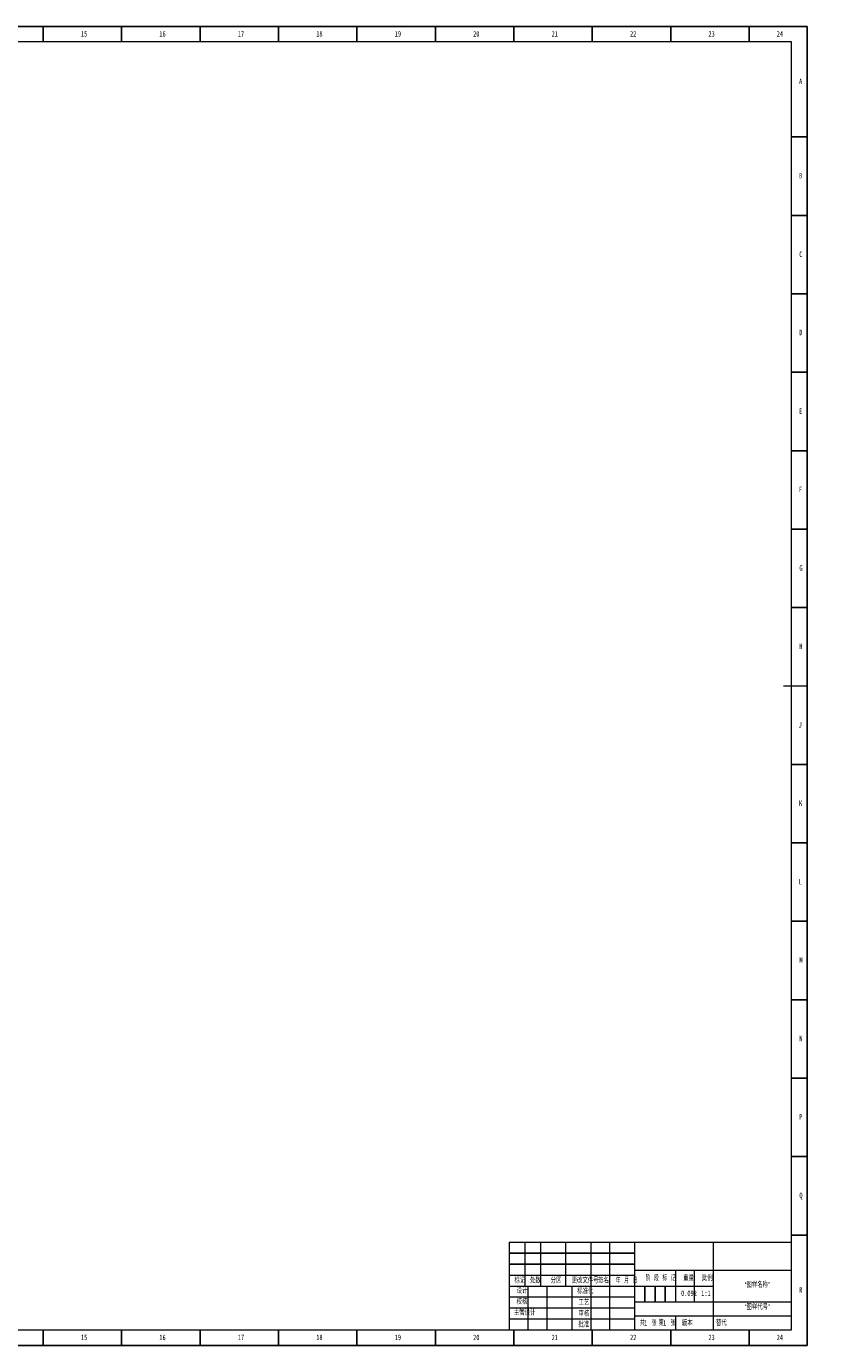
# Model space of a CAD drawing. Header units: millimetres. Extents: x 0 to 1206, y 0 to 841.
# Tile 2 of 2: x 691 to 1206, y 0 to 841. Entities that reach past the tile are written whole.
import ezdxf

# ---------------------------------------------------------------- set-up
doc = ezdxf.new("R2010")
doc.units = ezdxf.units.MM
for name, color, linetype in [('10', 7, 'Continuous'), ('5', 7, 'Continuous'), ('9', 7, 'Continuous'), ('SLD-0', 7, 'Continuous')]:
    doc.layers.add(name, color=color, linetype=linetype)
doc.styles.add('SLDTEXTSTYLE0', font='TXT', dxfattribs={"width": 0.7, "bigfont": 'bigfont'})
doc.styles.add('SLDTEXTSTYLE1', font='TXT', dxfattribs={"width": 0.6, "bigfont": 'bigfont'})
doc.styles.add('SLDTEXTSTYLE2', font='TXT', dxfattribs={"width": 0.614286, "bigfont": 'bigfont'})
doc.styles.add('SLDTEXTSTYLE3', font='TXT', dxfattribs={"width": 0.62, "bigfont": 'bigfont'})
doc.styles.add('SLDTEXTSTYLE5', font='TXT', dxfattribs={"width": 0.7})

msp = doc.modelspace()

# ---------------------------------------------------------------- linework, layer by layer
at = {"layer": '5', "color": 7}
for p, q in [((1189, 841), (0, 841)), ((1189, 0), (1189, 841)), ((999, 59), (1079, 59)), ((999, 52), (1079, 52)), ((1085.5, 38), (1085.5, 28)), ((1092, 38), (1092, 28)), ((1098.5, 38), (1098.5, 28)), ((0, 0), (1189, 0))]:
    msp.add_line(p, q, dxfattribs=at)
at = {"layer": '5'}
for p, q in [((702, 841), (702, 831.05)), ((752, 841), (752, 831.05)), ((802, 841), (802, 831.05)), ((852, 841), (852, 831.05)), ((902, 841), (902, 831.05)), ((952, 841), (952, 831.05)), ((1002, 841), (1002, 831.05)), ((1052, 841), (1052, 831.05)), ((1102, 841), (1102, 831.05)), ((1152, 841), (1152, 831.05)), ((1189, 770.5), (1179, 770.5)), ((1189, 720.5), (1179, 720.5)), ((1189, 670.5), (1179, 670.5)), ((1189, 620.5), (1179, 620.5)), ((1189, 570.5), (1179, 570.5)), ((1189, 520.5), (1179, 520.5)), ((1189, 470.5), (1179, 470.5)), ((1189, 370.5), (1179, 370.5)), ((1189, 320.5), (1179, 320.5)), ((1189, 270.5), (1179, 270.5)), ((1189, 220.5), (1179, 220.5)), ((1189, 170.5), (1179, 170.5)), ((1189, 120.5), (1179, 120.5)), ((1189, 70.5), (1179, 70.5)), ((702, 0), (702, 10)), ((752, 0), (752, 10)), ((802, 0), (802, 10)), ((852, 0), (852, 10)), ((902, 0), (902, 10)), ((952, 0), (952, 10)), ((1002, 0), (1002, 10)), ((1052, 0), (1052, 10)), ((1102, 0), (1102, 10)), ((1152, 0), (1152, 10))]:
    msp.add_line(p, q, dxfattribs=at)
at = {"layer": '5', "color": 7, "lineweight": 15}
for p, q in [((1179, 831.05), (25, 831.05)), ((1179, 10), (1179, 831.05)), ((999, 66), (1179, 66)), ((999, 66), (999, 10)), ((1009, 66), (1009, 38)), ((1019, 66), (1019, 38)), ((1035, 66), (1035, 38)), ((1051, 66), (1051, 10)), ((1063, 66), (1063, 10)), ((1079, 66), (1079, 10)), ((1129, 66), (1129, 38)), ((999, 45), (1079, 45)), ((1079, 48), (1179, 48)), ((1105, 48), (1105, 28)), ((1117, 48), (1117, 28)), ((999, 38), (1129, 38)), ((1011, 38), (1011, 10)), ((1023, 38), (1023, 10)), ((1039, 38), (1039, 10)), ((1129, 38), (1129, 10)), ((999, 31), (1079, 31)), ((1079, 28), (1179, 28)), ((999, 24), (1079, 24)), ((999, 17), (1079, 17)), ((1079.01, 18.98), (1179, 18.98)), ((0, 10), (1179, 10))]:
    msp.add_line(p, q, dxfattribs=at)
at = {"layer": '5', "lineweight": 15}
for p, q in [((1189, 420.5), (1174, 420.5)), ((1105, 18.98), (1105, 10))]:
    msp.add_line(p, q, dxfattribs=at)

# ---------------------------------------------------------------- texts
at = {"layer": '10', "char_height": 3.5}
for s, insert, attachment_point, style in [('15', (728.09, 837.99), 2, 'SLDTEXTSTYLE5'), ('16', (778.09, 837.99), 2, 'SLDTEXTSTYLE5'), ('17', (828.09, 837.99), 2, 'SLDTEXTSTYLE5'), ('18', (878.09, 837.99), 2, 'SLDTEXTSTYLE5'), ('19', (928.09, 837.99), 2, 'SLDTEXTSTYLE5'), ('20', (978.09, 837.99), 2, 'SLDTEXTSTYLE5'), ('21', (1028.09, 837.99), 2, 'SLDTEXTSTYLE5'), ('22', (1078.09, 837.99), 2, 'SLDTEXTSTYLE5'), ('23', (1128.09, 837.99), 2, 'SLDTEXTSTYLE5'), ('24', (1171.59, 837.99), 2, 'SLDTEXTSTYLE5'), ('A', (1184.82, 807.74), 2, 'SLDTEXTSTYLE5'), ('B', (1184.82, 747.58), 2, 'SLDTEXTSTYLE5'), ('C', (1184.93, 697.49), 2, 'SLDTEXTSTYLE5'), ('D', (1184.93, 647.58), 2, 'SLDTEXTSTYLE5'), ('E', (1184.82, 597.49), 2, 'SLDTEXTSTYLE5'), ('F', (1184.72, 547.58), 2, 'SLDTEXTSTYLE5'), ('G', (1185.04, 497.49), 2, 'SLDTEXTSTYLE5'), ('H', (1184.93, 447.58), 2, 'SLDTEXTSTYLE5'), ('J', (1184.52, 397.49), 2, 'SLDTEXTSTYLE5'), ('K', (1184.82, 347.58), 2, 'SLDTEXTSTYLE5'), ('L', (1184.68, 297.49), 2, 'SLDTEXTSTYLE5'), ('M', (1185.1, 247.58), 2, 'SLDTEXTSTYLE5'), ('N', (1185.05, 197.49), 2, 'SLDTEXTSTYLE5'), ('P', (1184.94, 147.58), 2, 'SLDTEXTSTYLE5'), ('Q', (1185.04, 97.49), 2, 'SLDTEXTSTYLE5'), ('0.092', (1113.65, 35.16), 2, 'SLDTEXTSTYLE5'), ('\\M+18167图样\\M+196BC\\M+18FCC\\M+18168', (1157.17, 40.51), 2, 'SLDTEXTSTYLE0'), ('R', (1184.93, 37.24), 2, 'SLDTEXTSTYLE5'), ('\\M+18D5A\\M+18A6A', (1007.18, 29.86), 2, 'SLDTEXTSTYLE0'), ('\\M+18167图样\\M+191E3\\M+18D86\\M+18168', (1157.17, 26.37), 2, 'SLDTEXTSTYLE0'), ('\\M+18EE5\\M+18AC7设计', (1008.93, 22.83), 2, 'SLDTEXTSTYLE0'), ('1', (1085.11, 16.19), 1, 'SLDTEXTSTYLE5'), ('1', (1097.14, 16.19), 1, 'SLDTEXTSTYLE5'), ('15', (728.09, 6.99), 2, 'SLDTEXTSTYLE5'), ('16', (778.09, 6.99), 2, 'SLDTEXTSTYLE5'), ('17', (828.09, 6.99), 2, 'SLDTEXTSTYLE5'), ('18', (878.09, 6.99), 2, 'SLDTEXTSTYLE5'), ('19', (928.09, 6.99), 2, 'SLDTEXTSTYLE5'), ('20', (978.09, 6.99), 2, 'SLDTEXTSTYLE5'), ('21', (1028.09, 6.99), 2, 'SLDTEXTSTYLE5'), ('22', (1078.09, 6.99), 2, 'SLDTEXTSTYLE5'), ('23', (1128.09, 6.99), 2, 'SLDTEXTSTYLE5'), ('24', (1171.59, 6.99), 2, 'SLDTEXTSTYLE5')]:
    msp.add_mtext(s, dxfattribs=dict(at, insert=insert, attachment_point=attachment_point, style=style))
at = {"layer": '10', "color": 7, "insert": (1112.53, 16.19), "char_height": 3.5, "attachment_point": 2, "style": 'SLDTEXTSTYLE0'}
msp.add_mtext('\\M+194C5\\M+1967B', dxfattribs=at)
at = {"layer": '9', "color": 7, "char_height": 3.5, "attachment_point": 2}
for s, insert, style in [('\\M+18D58\\M+189FC\\M+195B6\\M+18C8F\\M+18D86', (1047.47, 43.31), 'SLDTEXTSTYLE0'), ('标记', (1005.82, 43.31), 'SLDTEXTSTYLE0'), ('处\\M+19094', (1015.76, 43.31), 'SLDTEXTSTYLE0'), ('\\M+195AA\\M+18BE6', (1028.92, 43.31), 'SLDTEXTSTYLE0'), ('签\\M+196BC', (1059.15, 43.31), 'SLDTEXTSTYLE0'), ('\\M+1944E \\M+18C8E \\M+193FA', (1073.91, 43.31), 'SLDTEXTSTYLE3'), ('阶 \\M+19269 标 记', (1095.54, 44.81), 'SLDTEXTSTYLE2'), ('\\M+18F64\\M+197CA', (1113.4, 44.81), 'SLDTEXTSTYLE0'), ('\\M+194E4\\M+197E1', (1125.29, 44.81), 'SLDTEXTSTYLE0'), ('设计', (1007.23, 36.77), 'SLDTEXTSTYLE0'), ('标\\M+18F79\\M+189BB', (1047.57, 36.36), 'SLDTEXTSTYLE0'), ('\\M+18D48艺', (1046.68, 29.23), 'SLDTEXTSTYLE0'), ('审\\M+18A6A', (1046.68, 22.25), 'SLDTEXTSTYLE0'), ('\\M+194E1\\M+18F79', (1046.66, 15.22), 'SLDTEXTSTYLE0'), ('\\M+18BA4  张', (1087.69, 16.19), 'SLDTEXTSTYLE1'), ('\\M+191E6  张', (1099.68, 16.19), 'SLDTEXTSTYLE1')]:
    msp.add_mtext(s, dxfattribs=dict(at, insert=insert, style=style))
at = {"layer": 'SLD-0', "char_height": 3.5}
for s, insert, attachment_point, style in [('1:1', (1124.44, 35.16), 2, 'SLDTEXTSTYLE5'), ('\\M+191D6\\M+191E3', (1130.85, 16.19), 1, 'SLDTEXTSTYLE0')]:
    msp.add_mtext(s, dxfattribs=dict(at, insert=insert, attachment_point=attachment_point, style=style))

doc.saveas('drawing.dxf')
